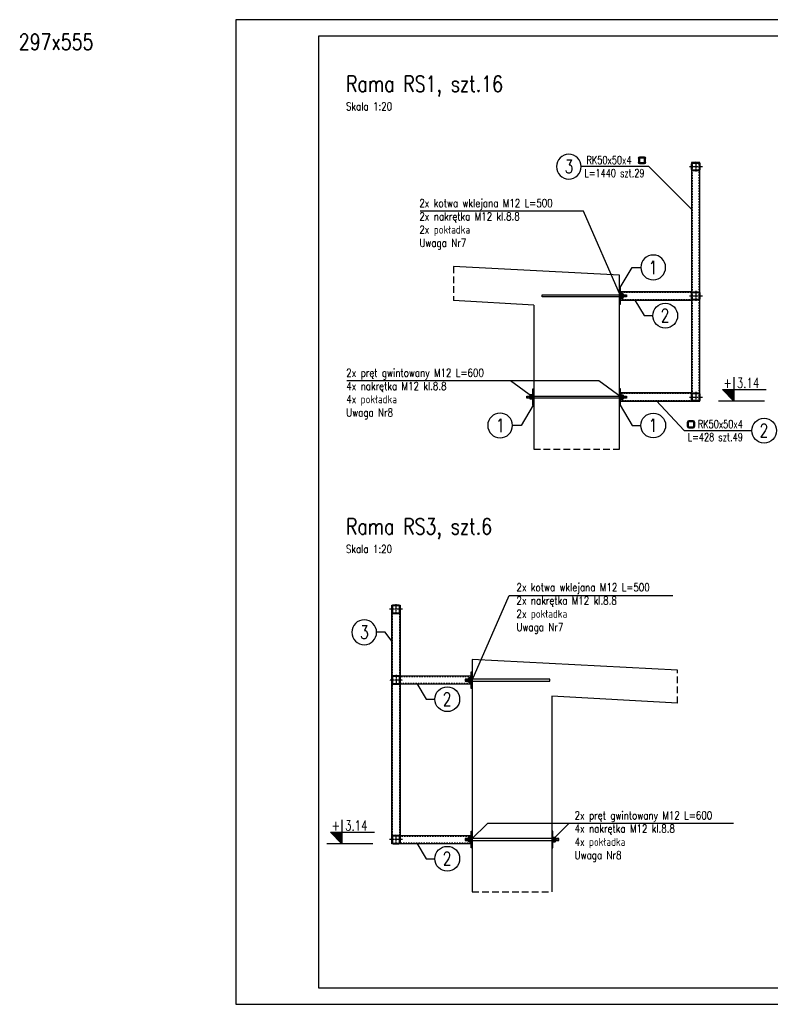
# Model space of a CAD drawing. Header units: millimetres. Extents: x 496414 to 508819, y 58885 to 64825.
# Tile 1 of 5: x 496414 to 500946, y 58885 to 64825. Entities that reach past the tile are written whole.
import ezdxf
from ezdxf.enums import TextEntityAlignment as Align

# ---------------------------------------------------------------- set-up
doc = ezdxf.new("R2010")
doc.units = ezdxf.units.MM
for name, pattern in [('CENTER2', [1.125, 0.75, -0.125, 0.125, -0.125]), ('DASHDOT', [1, 0.5, -0.25, 0, -0.25]), ('DASHEDX2', [1.5, 1, -0.5]), ('HIDDEN', [0.375, 0.25, -0.125]), ('KRESKAKROPKAX2', [50.8, 25.4, -12.7, 0, -12.7]), ('PRZERYWANA', [0.282222, 0.141111, -0.141111])]:
    doc.linetypes.add(name, pattern=pattern)
for name, color, linetype in [('111 - opisy TXT3', 2, 'Continuous'), ('2 - linie odniesienia opisy', 8, 'Continuous'), ('3 - linia 1', 1, 'Continuous'), ('33 - linia 2', 3, 'Continuous'), ('44 - osie 2', 6, 'CENTER2'), ('5', 8, 'Continuous'), ('5 - cienka przerywana 1', 1, 'DASHEDX2'), ('555 - cienka przerywana 3', 1, 'PRZERYWANA'), ('8 - zbrojenie', 8, 'Continuous'), ('GLI-brokenlines', 1, 'HIDDEN'), ('GLI-centerlines', 1, 'DASHDOT')]:
    doc.layers.add(name, color=color, linetype=linetype)
doc.styles.add('TXT2', font='simplex.shx', dxfattribs={"width": 0.8, "height": 48})
doc.styles.add('TXT3', font='simplex.shx', dxfattribs={"width": 0.8, "height": 96})
pattern_1 = [(285, (502828.889, 137464.7955), (7.66703625, 2.0543762), [])]

# ---------------------------------------------------------------- blocks, each defined once
blk = doc.blocks.new('A$C7CE26488')
at = {"layer": '33 - linia 2'}
for points in [[(25, -8), (25, -42, -0.414214), (17, -50), (-17, -50, -0.414214), (-25, -42), (-25, -8, -0.414214), (-17, 0), (17, 0, -0.414214)], [(21, -8), (21, -42, -0.414214), (17, -46), (-17, -46, -0.414214), (-21, -42), (-21, -8, -0.414214), (-17, -4), (17, -4, -0.414214)]]:
    blk.add_lwpolyline(points, format="xyb", close=True, dxfattribs=at)
at = {"layer": '44 - osie 2'}
for points in [[(0, 5.9), (0, -54.5)], [(-38.4, -25), (39.6, -25)]]:
    blk.add_lwpolyline(points, dxfattribs=at)
blk = doc.blocks.new('pozycja')
at = {"layer": '111 - opisy TXT3', "linetype": 'Continuous'}
blk.add_circle((63.2, -0.2), 37.4, dxfattribs=at)
at = {"layer": '2 - linie odniesienia opisy', "linetype": 'Continuous'}
blk.add_line((0, 0), (25.8, 0), dxfattribs=at)
at = {"layer": '111 - opisy TXT3', "linetype": 'Continuous', "style": 'TXT2', "width": 0.75}
blk.add_attdef('NR', text='', height=40, dxfattribs=at).set_placement((62.6, -19.8), align=Align.CENTER)
blk = doc.blocks.new('p-op-p-5')
at = {"layer": '111 - opisy TXT3', "linetype": 'Continuous'}
blk.add_circle((241.4, -0.2), 37.4, dxfattribs=at)
at = {"layer": '2 - linie odniesienia opisy', "linetype": 'Continuous'}
blk.add_line((0, 0), (204, 0), dxfattribs=at)
at = {"layer": '2 - linie odniesienia opisy'}
for p, q in [((10.1, 12.4), (10.1, 25.2)), ((13.1, 12.4), (13.1, 25.2)), ((26.9, 29.2), (14.1, 29.2)), ((26.9, 26.2), (14.1, 26.2)), ((14.1, 11.4), (26.9, 11.4)), ((14.1, 8.4), (26.9, 8.4)), ((27.9, 25.2), (27.9, 12.4)), ((30.9, 25.2), (30.9, 12.4))]:
    blk.add_line(p, q, dxfattribs=at)
for centre, radius, start, end in [((14.1, 25.2), 4, 90, 180), ((14.1, 12.4), 4, 180, 270), ((14.1, 25.2), 1, 90, 180), ((14.1, 12.4), 1, 180, 270), ((26.9, 25.2), 4, 0, 90), ((26.9, 25.2), 1, 0, 90), ((26.9, 12.4), 1, 270, 0), ((26.9, 12.4), 4, 270, 0)]:
    blk.add_arc(centre, radius, start, end, dxfattribs=at)
at = {"layer": '111 - opisy TXT3', "linetype": 'Continuous', "style": 'TXT2', "width": 0.75}
blk.add_attdef('NR', text='', height=40, dxfattribs=at).set_placement((240.9, -19.8), align=Align.CENTER)
at = {"layer": '2 - linie odniesienia opisy', "color": 4, "style": 'TXT2', "width": 0.75}
blk.add_attdef('OPIS', text='', height=24, dxfattribs=at).set_placement((42.2, 0.4), align=Align.BOTTOM_LEFT)
blk.add_attdef('DLUGOSC', text='', height=24, dxfattribs=at).set_placement((42.1, -7.6), align=Align.TOP_LEFT)
blk = doc.blocks.new('*U6')
at = {"color": 0}
for p, q in [((-13.8, 1.5), (-13.8, 11.5)), ((-10.4, 13), (-6.9, 13)), ((-10.4, 0), (-6.9, 0)), ((-6.9, 13), (6.9, 13)), ((-6.9, 1.5), (-6.9, 11.5)), ((-6.9, 0), (6.9, 0)), ((6.9, 13), (10.4, 13)), ((6.9, 1.5), (6.9, 11.5)), ((6.9, 0), (10.4, 0)), ((13.9, 1.5), (13.9, 11.5))]:
    blk.add_line(p, q, dxfattribs=at)
at = {"linetype": 'KRESKAKROPKAX2', "ltscale": 0.7}
blk.add_line((0, -1.6), (0, 14.6), dxfattribs=at)
at = {"color": 0}
for centre, radius, start, end in [((-10.4, 8.3), 4.75, 43.15422, 136.84578), ((-10.4, 4.7), 4.75, 223.15422, 316.84578), ((0, -3.7), 16.7, 65.55634, 114.44366), ((0, 16.7), 16.7, 245.55634, 294.44366), ((10.4, 8.3), 4.75, 43.15422, 136.84578), ((10.4, 4.7), 4.75, 223.15422, 316.84578)]:
    blk.add_arc(centre, radius, start, end, dxfattribs=at)
blk = doc.blocks.new('*U7')
blk.add_lwpolyline([(0, -12), (0, 12), (2.5, 12), (2.5, -12)], close=True)
at = {"layer": 'GLI-brokenlines'}
for p, q in [((0, 6.5), (2.5, 6.5)), ((0, -6.5), (2.5, -6.5))]:
    blk.add_line(p, q, dxfattribs=at)
at = {"layer": 'GLI-centerlines'}
blk.add_line((-2.15, 0), (4.65, 0), dxfattribs=at)
blk = doc.blocks.new('poz')
at = {"layer": '2 - linie odniesienia opisy', "linetype": 'Continuous'}
blk.add_lwpolyline([(0, 58), (0, 0), (-27.4, 28), (78.3, 28)], dxfattribs=at)
at = {"layer": '2 - linie odniesienia opisy', "color": 4, "linetype": 'Continuous', "style": 'TXT2', "width": 0.75}
blk.add_attdef('POZ', (-29.7, 32), '', height=24, dxfattribs=at)

msp = doc.modelspace()

# ---------------------------------------------------------------- hatches: boundary and pattern name
at = {"layer": '2 - linie odniesienia opisy'}
for points in [[(500656.5, 62594), (500724.9, 62524), (500724.9, 62594)], [(498291.3, 59923.9), (498359.7, 59853.9), (498359.7, 59923.9)]]:
    msp.add_hatch(color=256, dxfattribs=at).paths.add_polyline_path(points)
at = {"layer": '3 - linia 1'}
h = msp.add_hatch(dxfattribs=at)
h.set_pattern_fill('ANSI31', color=256, scale=2.5, angle=240)
h.set_pattern_definition([(285, (502828.889, 138074.7955), (7.66703625, 2.0543762), [])])
h.paths.add_polyline_path([(500078.5, 63153), (500078.5, 63165), (500042.2, 63165), (500042.2, 63153)])
h = msp.add_hatch(dxfattribs=at)
h.set_pattern_fill('ANSI31', color=256, scale=2.5, angle=300)
h.set_pattern_definition(pattern_1)
h.paths.add_polyline_path([(499475.4, 62543), (499475.4, 62555), (499511.7, 62555), (499511.7, 62543)])
h = msp.add_hatch(dxfattribs=at)
h.set_pattern_fill('ANSI31', color=256, scale=2.5, angle=240)
h.set_pattern_definition(pattern_1)
h.paths.add_polyline_path([(500078.5, 62543), (500078.5, 62555), (500042.2, 62555), (500042.2, 62543)])
h = msp.add_hatch(dxfattribs=at)
h.set_pattern_fill('ANSI31', color=256, scale=2.5, angle=300)
h.set_pattern_definition([(285, (501969.3, 135757.219), (7.66703625, 2.0543762), [])])
h.paths.add_polyline_path([(499104.6, 60835.4), (499104.6, 60847.4), (499140.9, 60847.4), (499140.9, 60835.4)])
h = msp.add_hatch(dxfattribs=at)
h.set_pattern_fill('ANSI31', color=256, scale=2.5, angle=300)
h.set_pattern_definition([(285, (502896.762, 134794.696), (7.66703625, 2.0543762), [])])
h.paths.add_polyline_path([(499103.8, 59872.9), (499103.8, 59884.9), (499140.1, 59884.9), (499140.1, 59872.9)])
h = msp.add_hatch(dxfattribs=at)
h.set_pattern_fill('ANSI31', color=256, scale=2.5, angle=240)
h.set_pattern_definition([(285, (502858.378, 134794.696), (7.66703625, 2.0543762), [])])
h.paths.add_polyline_path([(499668.5, 59872.9), (499668.5, 59884.9), (499632.2, 59884.9), (499632.2, 59872.9)])

# ---------------------------------------------------------------- linework, layer by layer
at = {"layer": '111 - opisy TXT3'}
msp.add_lwpolyline([(498218.6, 58985.3), (508718.6, 58985.3), (508718.6, 64725.3), (498218.6, 64725.3)], close=True, dxfattribs=at)
at = {"layer": '2 - linie odniesienia opisy'}
for p, q in [((500039.2, 63209), (500112.6, 63330.4)), ((500128.5, 63134), (500185.3, 63040)), ((500724.9, 62524), (500656.5, 62594)), ((499514.7, 62499), (499441.3, 62377.6)), ((500039.2, 62499), (500112.6, 62377.6)), ((500256.7, 62528), (500426, 62346.4, 0)), ((500911.3, 62524), (500634.2, 62524)), ((498661.1, 61075.8), (498620.6, 61130.1)), ((498812.5, 60820.4), (498869.3, 60726.4)), ((498546.1, 59853.9), (498269, 59853.9)), ((498812.5, 59857.9), (498869.3, 59763.9))]:
    msp.add_line(p, q, dxfattribs=at)
msp.add_lwpolyline([(497718.6, 58885.3), (508818.6, 58885.3), (508818.6, 64825.3), (497718.6, 64825.3)], close=True, dxfattribs=at)
at = {"layer": '2 - linie odniesienia opisy', "ltscale": 40, "elevation": 0}
msp.add_lwpolyline([(500212.4, 63939.3), (500471.2, 63682.5)], dxfattribs=at)
at = {"layer": '2 - linie odniesienia opisy', "ltscale": 40}
for points in [[(500723, 59976.1), (499238.4, 59976.1), (499140.1, 59878.9)], [(500723, 59976.1), (499730.5, 59976.1), (499632.2, 59878.9)]]:
    msp.add_lwpolyline(points, dxfattribs=at)
at = {"layer": '3 - linia 1'}
for points in [[(500036.2, 62234), (500036.2, 63284), (499032.7, 63336.8)], [(500078.5, 63153), (499567.7, 63153), (499567.7, 63165), (500078.5, 63165), (500078.5, 63153)], [(499517.7, 63104), (499032.7, 63130.9)], [(499517.7, 63104), (499517.7, 62234)], [(500078.5, 62543), (499475.4, 62543), (499475.4, 62555), (500078.5, 62555), (500078.5, 62543)], [(500386.2, 60901.2), (499146.9, 60966.4), (499146.9, 59563.9)], [(499104.6, 60835.4), (499615.4, 60835.4), (499615.4, 60847.4), (499104.6, 60847.4), (499104.6, 60835.4)], [(500386.2, 60702.6), (499626.2, 60743.9), (499626.2, 59563.9)], [(499103.8, 59872.9), (499668.5, 59872.9), (499668.5, 59884.9), (499103.8, 59884.9), (499103.8, 59872.9)]]:
    msp.add_lwpolyline(points, dxfattribs=at)
at = {"layer": '33 - linia 2'}
for points in [[(500521.2, 62524), (500521.2, 63964), (500471.2, 63964), (500471.2, 62524)], [(500036.2, 63209), (500036.2, 63109), (500042.2, 63109), (500042.2, 63209)], [(500042.2, 63134), (500471.2, 63134), (500471.2, 63184), (500042.2, 63184)], [(499517.7, 62599), (499517.7, 62499), (499511.7, 62499), (499511.7, 62599)], [(500036.2, 62599), (500036.2, 62499), (500042.2, 62499), (500042.2, 62599)], [(500042.2, 62524), (500471.2, 62524), (500471.2, 62574), (500042.2, 62574)], [(498661.1, 59853.9), (498661.1, 61293.9), (498711.1, 61293.9), (498711.1, 59853.9)], [(499146.9, 60891.4), (499146.9, 60791.4), (499140.9, 60791.4), (499140.9, 60891.4)], [(499140.9, 60816.4), (498711.9, 60816.4), (498711.9, 60866.4), (499140.9, 60866.4)], [(499140.1, 59853.9), (498711.1, 59853.9), (498711.1, 59903.9), (499140.1, 59903.9)], [(499146.1, 59928.9), (499146.1, 59828.9), (499140.1, 59828.9), (499140.1, 59928.9)], [(499626.2, 59928.9), (499626.2, 59828.9), (499632.2, 59828.9), (499632.2, 59928.9)]]:
    msp.add_lwpolyline(points, close=True, dxfattribs=at)
at = {"layer": '5 - cienka przerywana 1', "ltscale": 40}
for points in [[(499032.7, 63336.8), (499032.7, 63130.9)], [(500058.5, 63159), (500078.5, 63159)], [(500058.5, 62549), (500078.5, 62549)], [(499517.7, 62234), (500036.2, 62234)], [(500386.2, 60702.6), (500386.2, 60901.2)], [(499124.6, 60841.4), (499104.6, 60841.4)], [(499123.8, 59878.9), (499103.8, 59878.9)], [(499146.9, 59563.9), (499626.2, 59563.9)]]:
    msp.add_lwpolyline(points, dxfattribs=at)
at = {"layer": '555 - cienka przerywana 3'}
for points in [[(500517.2, 62524), (500517.2, 63964), (500475.2, 63964), (500475.2, 62524)], [(500042.2, 63138), (500471.2, 63138), (500471.2, 63180), (500042.2, 63180)], [(500042.2, 62528), (500471.2, 62528), (500471.2, 62570), (500042.2, 62570)], [(498665.1, 59853.9), (498665.1, 61293.9), (498707.1, 61293.9), (498707.1, 59853.9)], [(499140.9, 60820.4), (498711.9, 60820.4), (498711.9, 60862.4), (499140.9, 60862.4)], [(499140.1, 59857.9), (498711.1, 59857.9), (498711.1, 59899.9), (499140.1, 59899.9)]]:
    msp.add_lwpolyline(points, close=True, dxfattribs=at)
at = {"layer": '8 - zbrojenie'}
for points in [[(500042.2, 63159), (499819.1, 63670), (498831.4, 63670.1)], [(499512.1, 62549), (499377.3, 62646.6), (498389.5, 62646.7)], [(500045.9, 62548.7), (499911.1, 62646.3), (498820, 62646.4)], [(499146.7, 60841.4), (499369.7, 61352.4), (500357.5, 61352.5)]]:
    msp.add_lwpolyline(points, dxfattribs=at)

# ---------------------------------------------------------------- block references
at = {"layer": '2 - linie odniesienia opisy'}
ref = msp.add_blockref('p-op-p-5', (500212.4, 63939.3, 0), dxfattribs=dict(at, xscale=-2, yscale=2, zscale=2))
ref.add_attrib('OPIS', 'RK50x50x4', dxfattribs={"color": 4, "height": 48, "style": 'TXT2', "width": 0.75}).set_placement((499836.7, 63940, 0), align=Align.BOTTOM_LEFT)
ref.add_attrib('DLUGOSC', '  L=1440 szt.29', dxfattribs={"color": 4, "height": 48, "style": 'TXT2', "width": 0.75}).set_placement((499774.8, 63924, 0), align=Align.TOP_LEFT)
ref.add_attrib('NR', '3', dxfattribs={"layer": '111 - opisy TXT3', "linetype": 'Continuous', "height": 80, "style": 'TXT2', "width": 0.75}).set_placement((499730.7, 63899.6, 0), align=Align.CENTER)
ref = msp.add_blockref('pozycja', (500112.6, 63330.4), dxfattribs=dict(at, xscale=-2, yscale=2, zscale=2, rotation=180))
ref.add_attrib('NR', '1', dxfattribs={"layer": '111 - opisy TXT3', "linetype": 'Continuous', "height": 80, "style": 'TXT2', "width": 0.75}).set_placement((500237.9, 63290), align=Align.CENTER)
at = {"layer": '2 - linie odniesienia opisy', "xscale": 2, "yscale": 2, "zscale": 2}
for p, values in [((500185.3, 63040), {'NR': '2'}), ((500112.6, 62377.6), {'NR': '1'}), ((498869.3, 60726.4), {'NR': '2'}), ((498869.3, 59763.9), {'NR': '2'})]:
    msp.add_blockref('pozycja', p, dxfattribs=at).add_auto_attribs(values)
at = {"layer": '2 - linie odniesienia opisy'}
ref = msp.add_blockref('poz', (500724.9, 62524), dxfattribs=dict(at, xscale=2.5, yscale=2.5, zscale=2.5))
ref.add_attrib('POZ', '+ 3.14', (500663.2, 62604), dxfattribs={"layer": '5', "color": 4, "linetype": 'Continuous', "height": 60, "style": 'TXT3', "width": 0.75})
ref = msp.add_blockref('pozycja', (499441.3, 62377.6), dxfattribs=dict(at, xscale=-2, yscale=2, zscale=2))
ref.add_attrib('NR', '1', dxfattribs={"layer": '111 - opisy TXT3', "linetype": 'Continuous', "height": 80, "style": 'TXT2', "width": 0.75}).set_placement((499316, 62337.9), align=Align.CENTER)
ref = msp.add_blockref('p-op-p-5', (500426, 62346.4, 0), dxfattribs=dict(at, xscale=2, yscale=2, zscale=2))
ref.add_attrib('OPIS', 'RK50x50x4', dxfattribs={"color": 4, "height": 48, "style": 'TXT2', "width": 0.75}).set_placement((500508.6, 62347.1, 0), align=Align.BOTTOM_LEFT)
ref.add_attrib('DLUGOSC', '  L=428 szt.49', dxfattribs={"color": 4, "height": 48, "style": 'TXT2', "width": 0.75}).set_placement((500399.1, 62331.1, 0), align=Align.TOP_LEFT)
ref.add_attrib('NR', '2', dxfattribs={"layer": '111 - opisy TXT3', "linetype": 'Continuous', "height": 80, "style": 'TXT2', "width": 0.75}).set_placement((500907.7, 62306.8, 0), align=Align.CENTER)
ref = msp.add_blockref('pozycja', (498620.6, 61130.1), dxfattribs=dict(at, xscale=-2, yscale=2, zscale=2))
ref.add_attrib('NR', '3', dxfattribs={"layer": '111 - opisy TXT3', "linetype": 'Continuous', "height": 80, "style": 'TXT2', "width": 0.75}).set_placement((498495.3, 61090.4), align=Align.CENTER)
ref = msp.add_blockref('poz', (498359.7, 59853.9), dxfattribs=dict(at, xscale=2.5, yscale=2.5, zscale=2.5))
ref.add_attrib('POZ', '+ 3.14', (498298, 59933.9), dxfattribs={"layer": '5', "color": 4, "linetype": 'Continuous', "height": 60, "style": 'TXT3', "width": 0.75})
at = {"layer": '3 - linia 1', "color": 3, "yscale": 1.333, "zscale": 1.333, "rotation": 180}
for p, xscale in [((500042.2, 63159), -1.333), ((499511.7, 62549), 1.333), ((500042.2, 62549), -1.333), ((499140.9, 60841.4), 1.333), ((499140.1, 59878.9), 1.333), ((499632.2, 59878.9), -1.333)]:
    msp.add_blockref('*U7', p, dxfattribs=dict(at, xscale=xscale))
at = {"layer": '3 - linia 1', "color": 3, "rotation": 270}
for p in [(500045.5, 63159), (500045.5, 62549), (499635.5, 59878.9)]:
    msp.add_blockref('*U6', p, dxfattribs=at)
at = {"layer": '3 - linia 1', "color": 3, "xscale": -1}
for p, rotation in [((499508.4, 62549), 90), ((499137.6, 60841.4), 89.99999999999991), ((499136.8, 59878.9), 89.99999999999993)]:
    msp.add_blockref('*U6', p, dxfattribs=dict(at, rotation=rotation))
at = {"layer": '44 - osie 2'}
for p in [(500496.2, 63964), (500496.2, 63184), (500496.2, 62574)]:
    msp.add_blockref('A$C7CE26488', p, dxfattribs=at)
at = {"layer": '44 - osie 2', "xscale": -1}
for p in [(498686.1, 61293.9), (498686.9, 60866.4), (498686.1, 59903.9)]:
    msp.add_blockref('A$C7CE26488', p, dxfattribs=at)

# ---------------------------------------------------------------- texts
at = {"layer": '111 - opisy TXT3', "char_height": 96, "attachment_point": 1, "style": 'TXT2'}
for s, insert in [('297x555', (496409, 64739.5)), ('Rama RS1, szt.16\\P{\\A1;\\H0.5x;\\C4;Skala 1:20}', (498384.5, 64486.5)), ('{\\A1;\\H0.5x;\\C4;2x kotwa wklejana M12 L=500\\P2x nakrętka M12 kl.8.8\\P2x pokładka\\PUwaga Nr7}', (498827.4, 63742.7)), ('\\A1;{\\H0.5x;\\C4;2x pręt gwintowany M12 L=600\\P4x nakrętka M12 kl.8.8\\P4x pokładka\\PUwaga Nr8}', (498385.5, 62719.3)), ('Rama RS3, szt.6\\P{\\A1;\\H0.5x;\\C4;Skala 1:20}', (498384.1, 61816.4)), ('{\\A1;\\H0.5x;\\C4;2x kotwa wklejana M12 L=500\\P2x nakrętka M12 kl.8.8\\P2x pokładka\\PUwaga Nr7}', (499413.4, 61425.1)), ('\\A1;{\\H0.5x;\\C4;2x pręt gwintowany M12 L=600\\P4x nakrętka M12 kl.8.8\\P4x pokładka\\PUwaga Nr8}', (499764.4, 60049.2))]:
    msp.add_mtext_dynamic_manual_height_columns(s, width=1124.974, gutter_width=560, heights=[0], dxfattribs=dict(at, insert=insert))

doc.saveas('drawing.dxf')
